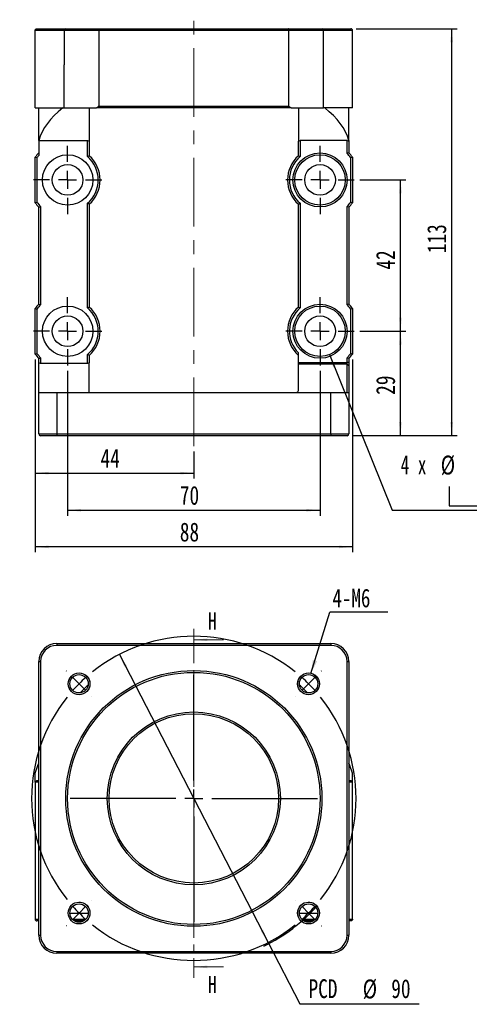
# Model space of a CAD drawing. Header units: millimetres. Extents: x 39 to 275, y -1 to 199.
# Tile 1 of 4: x 39 to 122, y 9 to 191. Entities that reach past the tile are written whole.
import ezdxf

# ---------------------------------------------------------------- set-up
doc = ezdxf.new("R2010")
doc.units = ezdxf.units.MM
doc.linetypes.add('CENTER', pattern=[10.16, 6.35, -1.27, 1.27, -1.27])
doc.linetypes.add('CENTERX2', pattern=[20.32, 12.7, -2.54, 2.54, -2.54])
doc.layers.add('FORMAT', color=7, linetype='Continuous')
doc.styles.add('SLDTEXTSTYLE0', font='TXT', dxfattribs={"width": 0.75})
doc.styles.add('SLDTEXTSTYLE1', font='TXT', dxfattribs={"width": 0.75, "bigfont": 'bigfont'})
doc.styles.add('SLDTEXTSTYLE4', font='TXT', dxfattribs={"width": 0.666667})
doc.dimstyles.new('SLDDIMSTYLE0', dxfattribs={"dimtxt": 3.5, "dimasz": 2.5, "dimexe": 0, "dimexo": 0.0625, "dimgap": 0.875, "dimtad": 0, "dimtih": 1, "dimtoh": 1, "dimdec": 1, "dimlfac": 1.5, "dimrnd": 1e-09, "dimzin": 12, "dimdsep": 46, "dimtxsty": 'SLDTEXTSTYLE0', "dimsah": 1, "dimcen": 0, "dimadec": 0, "dimazin": 3, "dimtfac": 1, "dimtdec": 1, "dimtmove": 0, "dimatfit": 3, "dimfxl": 0, "dimfrac": 2, "dimtolj": 1, "dimtzin": 12, "dimarcsym": 0})
doc.dimstyles.new('SLDDIMSTYLE1', dxfattribs={"dimtxt": 0.18, "dimasz": 2.5, "dimexe": 0, "dimexo": 0.0625, "dimgap": 0, "dimtad": 0, "dimtih": 1, "dimtoh": 1, "dimdec": 0, "dimrnd": 1e-09, "dimzin": 0, "dimdsep": 46, "dimtxsty": 'Standard', "dimsah": 1, "dimcen": 0.09, "dimadec": 0, "dimazin": 0, "dimtfac": 2.5, "dimtdec": 0, "dimtofl": 0, "dimtmove": 0, "dimatfit": 3, "dimfxl": 0, "dimfrac": 2, "dimtolj": 1, "dimtzin": 0, "dimarcsym": 0})
doc.dimstyles.new('SLDDIMSTYLE2', dxfattribs={"dimtxt": 3.5, "dimasz": 2.5, "dimexe": 0, "dimexo": 0.0625, "dimgap": 0.875, "dimtad": 1, "dimlfac": 1.5, "dimrnd": 1e-09, "dimzin": 12, "dimdsep": 46, "dimtxsty": 'SLDTEXTSTYLE0', "dimsah": 1, "dimcen": 0.09, "dimadec": 0, "dimazin": 3, "dimtfac": 1, "dimtofl": 0, "dimtmove": 0, "dimatfit": 3, "dimfxl": 0, "dimfrac": 2, "dimtolj": 1, "dimtzin": 12, "dimarcsym": 0})
doc.dimstyles.new('SLDDIMSTYLE6', dxfattribs={"dimtxt": 3.5, "dimasz": 2.5, "dimexe": 0, "dimexo": 0.0625, "dimgap": 0.875, "dimtad": 0, "dimtih": 1, "dimtoh": 1, "dimdec": 1, "dimlfac": 1.5, "dimrnd": 1e-09, "dimzin": 12, "dimdsep": 46, "dimtxsty": 'SLDTEXTSTYLE0', "dimsah": 1, "dimcen": 0, "dimadec": 0, "dimazin": 3, "dimtfac": 1, "dimtofl": 0, "dimtmove": 0, "dimatfit": 3, "dimfxl": 0, "dimfrac": 2, "dimtolj": 1, "dimtzin": 12, "dimarcsym": 0})

# ---------------------------------------------------------------- blocks, each defined once
blk = doc.blocks.new('_D')
at = {"layer": 'FORMAT', "color": 7}
for p, q in [((57.23, 73.68), (84.73, 20.35)), ((84.73, 20.35), (90.59, 8.98)), ((90.59, 8.98), (112.65, 8.98))]:
    blk.add_line(p, q, dxfattribs=at)
blk.add_arc((70.98, 47.01), 30.23, 295.3666, 319.0229, dxfattribs=at)
for points in [[(57.23, 73.68), (58.15, 71.34), (58.6, 71.57)], [(84.73, 20.35), (83.8, 22.69), (83.36, 22.46)]]:
    blk.add_solid(points, dxfattribs=at)
at = {"layer": 'FORMAT', "color": 7, "char_height": 3.5, "attachment_point": 1, "style": 'SLDTEXTSTYLE0'}
for s, insert in [('PCD', (92.18, 13.55)), ('%%c', (102.2, 13.5)), ('90', (107.48, 13.55))]:
    blk.add_mtext(s, dxfattribs=dict(at, insert=insert))
blk = doc.blocks.new('SW_NOTE_0')
at = {"layer": 'FORMAT', "color": 0}
blk.add_line((10.7, 0), (0, 0), dxfattribs=at)
at = {"layer": 'FORMAT', "color": 0, "insert": (0.47, 4.36), "char_height": 3.44, "attachment_point": 1, "style": 'SLDTEXTSTYLE0'}
blk.add_mtext('4-M6', dxfattribs=at)
blk = doc.blocks.new('SW_CENTERMARKSYMBOL_0')
at = {"layer": 'FORMAT', "color": 0}
for p, q in [((-44.78, 2.36), (-44.81, 2.38)), ((2.36, 2.36), (2.38, 2.38)), ((-42.43, 0), (-43.6, 1.18)), ((-21.21, -17.88), (-21.21, 1.67)), ((0, 0), (-1.18, -1.18)), ((0, 0), (1.18, 1.18)), ((-42.43, 0), (-41.25, -1.18)), ((-40.07, -2.36), (-40.05, -2.38)), ((-2.36, -2.36), (-2.38, -2.38)), ((-21.21, -21.21), (-21.21, -19.55)), ((-24.55, -21.21), (-44.09, -21.21)), ((-21.21, -21.21), (-22.88, -21.21)), ((-21.21, -21.21), (-21.21, -22.88)), ((-21.21, -21.21), (-19.55, -21.21)), ((-17.88, -21.21), (1.67, -21.21)), ((-21.21, -24.55), (-21.21, -44.09)), ((-40.07, -40.07), (-40.05, -40.05)), ((-2.36, -40.07), (-2.38, -40.05)), ((-42.43, -42.43), (-41.25, -41.25)), ((0, -42.43), (-1.18, -41.25)), ((-42.43, -42.43), (-43.6, -43.6)), ((0, -42.43), (1.18, -43.6)), ((-44.78, -44.78), (-44.81, -44.81)), ((2.36, -44.78), (2.38, -44.81))]:
    blk.add_line(p, q, dxfattribs=at)
for start, end in [(51.3662, 128.6338), (131.8169, 135), (45, 48.1831), (41.8169, 45), (135, 138.1831), (141.3662, 218.6338), (321.3662, 38.6338), (221.8169, 225), (315, 318.1831), (225, 228.1831), (311.8169, 315), (231.3662, 308.6338)]:
    blk.add_arc((-21.21, -21.21), 30, start, end, dxfattribs=at)
blk = doc.blocks.new('SW_SYMBOL_HOLE_SPOT')
at = {"layer": 'FORMAT', "color": 0}
for p, q in [((0, 875), (0, 75)), ((1600, 75), (1600, 875)), ((0, 75), (1600, 75))]:
    blk.add_line(p, q, dxfattribs=at)
blk = doc.blocks.new('_D_6')
at = {"layer": 'FORMAT'}
for p, q in [((96.05, 129.16), (107.63, 100.35)), ((107.63, 100.35), (149.62, 100.35))]:
    blk.add_line(p, q, dxfattribs=at)
blk.add_solid([(96.05, 129.16), (96.75, 126.75), (97.22, 126.93)], dxfattribs=at)
at = {"layer": 'FORMAT', "xscale": 0.004470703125, "yscale": 0.004470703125, "zscale": 0.004470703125}
blk.add_blockref('SW_SYMBOL_HOLE_SPOT', (118.18, 100.84), dxfattribs=at)
at = {"layer": 'FORMAT', "char_height": 3.5, "attachment_point": 1}
for s, insert, style in [('4 x', (109.22, 110.53), 'SLDTEXTSTYLE4'), ('%%c', (116.63, 110.47), 'SLDTEXTSTYLE0'), ('8.5 \\M+18AAE\\M+19153\\M+18AD1\\M+190FA', (123.22, 110.53), 'SLDTEXTSTYLE1'), ('%%c', (127.62, 104.86), 'SLDTEXTSTYLE0'), ('14', (134.22, 104.92), 'SLDTEXTSTYLE0')]:
    blk.add_mtext(s, dxfattribs=dict(at, insert=insert, style=style))
blk = doc.blocks.new('_D_7')
at = {"layer": 'FORMAT', "color": 7}
for p, q in [((101.65, 161.49), (110.18, 161.49)), ((109.18, 133.49), (109.18, 161.49)), ((101.65, 133.49), (110.18, 133.49))]:
    blk.add_line(p, q, dxfattribs=at)
for points in [[(109.18, 161.49), (108.93, 158.99), (109.43, 158.99)], [(109.18, 133.49), (109.43, 135.99), (108.93, 135.99)]]:
    blk.add_solid(points, dxfattribs=at)
at = {"layer": 'FORMAT', "color": 7, "insert": (104.67, 144.9), "char_height": 3.5, "attachment_point": 1, "rotation": 90, "style": 'SLDTEXTSTYLE0'}
blk.add_mtext('42', dxfattribs=at)
blk = doc.blocks.new('_D_8')
at = {"layer": 'FORMAT', "color": 7}
for p, q in [((47.65, 126.16), (47.65, 99.35)), ((94.31, 126.16), (94.31, 99.35)), ((47.65, 100.35), (94.31, 100.35))]:
    blk.add_line(p, q, dxfattribs=at)
for points in [[(47.65, 100.35), (50.15, 100.1), (50.15, 100.6)], [(94.31, 100.35), (91.81, 100.6), (91.81, 100.1)]]:
    blk.add_solid(points, dxfattribs=at)
at = {"layer": 'FORMAT', "color": 7, "insert": (68.39, 104.86), "char_height": 3.5, "attachment_point": 1, "style": 'SLDTEXTSTYLE0'}
blk.add_mtext('70', dxfattribs=at)
blk = doc.blocks.new('_D_9')
at = {"layer": 'FORMAT', "color": 7}
for p, q in [((41.65, 128.27), (41.65, 106.22)), ((70.98, 111.22), (70.98, 106.22)), ((41.65, 107.22), (70.98, 107.22))]:
    blk.add_line(p, q, dxfattribs=at)
for points in [[(41.65, 107.22), (44.15, 106.97), (44.15, 107.47)], [(70.98, 107.22), (68.48, 107.47), (68.48, 106.97)]]:
    blk.add_solid(points, dxfattribs=at)
at = {"layer": 'FORMAT', "color": 7, "insert": (53.73, 111.73), "char_height": 3.5, "attachment_point": 1, "style": 'SLDTEXTSTYLE0'}
blk.add_mtext('44', dxfattribs=at)
blk = doc.blocks.new('_D_10')
at = {"layer": 'FORMAT', "color": 7}
for p, q in [((41.65, 128.27), (41.65, 92.57)), ((100.31, 128.27), (100.31, 92.57)), ((100.31, 93.57), (41.65, 93.57))]:
    blk.add_line(p, q, dxfattribs=at)
for points in [[(41.65, 93.57), (44.15, 93.32), (44.15, 93.82)], [(100.31, 93.57), (97.81, 93.82), (97.81, 93.32)]]:
    blk.add_solid(points, dxfattribs=at)
at = {"layer": 'FORMAT', "color": 7, "insert": (68.39, 98.08), "char_height": 3.5, "attachment_point": 1, "style": 'SLDTEXTSTYLE0'}
blk.add_mtext('88', dxfattribs=at)
blk = doc.blocks.new('_D_11')
at = {"layer": 'FORMAT', "color": 7}
for p, q in [((101.65, 133.49), (110.18, 133.49)), ((109.18, 114.16), (109.18, 133.49)), ((100.31, 114.16), (110.18, 114.16))]:
    blk.add_line(p, q, dxfattribs=at)
for points in [[(109.18, 133.49), (108.93, 130.99), (109.43, 130.99)], [(109.18, 114.16), (109.43, 116.66), (108.93, 116.66)]]:
    blk.add_solid(points, dxfattribs=at)
at = {"layer": 'FORMAT', "color": 7, "insert": (104.67, 121.72), "char_height": 3.5, "attachment_point": 1, "rotation": 90, "style": 'SLDTEXTSTYLE0'}
blk.add_mtext('29', dxfattribs=at)
blk = doc.blocks.new('_D_12')
at = {"layer": 'FORMAT', "color": 7}
for p, q in [((100.98, 189.49), (119.65, 189.49)), ((118.65, 114.16), (118.65, 189.49)), ((100.31, 114.16), (119.65, 114.16))]:
    blk.add_line(p, q, dxfattribs=at)
for points in [[(118.65, 189.49), (118.4, 186.99), (118.9, 186.99)], [(118.65, 114.16), (118.9, 116.66), (118.4, 116.66)]]:
    blk.add_solid(points, dxfattribs=at)
at = {"layer": 'FORMAT', "color": 7, "insert": (114.13, 147.94), "char_height": 3.5, "attachment_point": 1, "rotation": 90, "style": 'SLDTEXTSTYLE0'}
blk.add_mtext('113', dxfattribs=at)
blk = doc.blocks.new('SW_CENTERMARKSYMBOL_1')
at = {"layer": 'FORMAT', "color": 0}
for p, q in [((0, 3.33), (0, 6.33)), ((-3.33, 0), (-6.33, 0)), ((0, 0), (-1.67, 0)), ((0, 0), (0, 1.67)), ((0, 0), (0, -1.67)), ((0, 0), (1.67, 0)), ((3.33, 0), (6.33, 0)), ((0, -3.33), (0, -6.33))]:
    blk.add_line(p, q, dxfattribs=at)
blk = doc.blocks.new('SW_CENTERMARKSYMBOL_2')
at = {"layer": 'FORMAT', "color": 0}
for p, q in [((0, 3.33), (0, 6.33)), ((-3.33, 0), (-6.33, 0)), ((0, 0), (-1.67, 0)), ((0, 0), (0, 1.67)), ((0, 0), (0, -1.67)), ((0, 0), (1.67, 0)), ((3.33, 0), (6.33, 0)), ((0, -3.33), (0, -6.33))]:
    blk.add_line(p, q, dxfattribs=at)
blk = doc.blocks.new('SW_CENTERMARKSYMBOL_3')
at = {"layer": 'FORMAT', "color": 0}
for p, q in [((0, 3.33), (0, 6.33)), ((-3.33, 0), (-6.33, 0)), ((0, 0), (-1.67, 0)), ((0, 0), (0, 1.67)), ((0, 0), (0, -1.67)), ((0, 0), (1.67, 0)), ((3.33, 0), (6.33, 0)), ((0, -3.33), (0, -6.33))]:
    blk.add_line(p, q, dxfattribs=at)
blk = doc.blocks.new('SW_CENTERMARKSYMBOL_4')
at = {"layer": 'FORMAT', "color": 0}
for p, q in [((0, 3.33), (0, 6.33)), ((-3.33, 0), (-6.33, 0)), ((0, 0), (-1.67, 0)), ((0, 0), (0, 1.67)), ((0, 0), (0, -1.67)), ((0, 0), (1.67, 0)), ((3.33, 0), (6.33, 0)), ((0, -3.33), (0, -6.33))]:
    blk.add_line(p, q, dxfattribs=at)

msp = doc.modelspace()

# ---------------------------------------------------------------- linework, layer by layer
at = {"color": 7, "linetype": 'Continuous', "lineweight": 25}
for p, q in [((41.6458, 174.8239), (41.6458, 189.1572)), ((46.9791, 189.1572), (41.6458, 189.1572)), ((41.9791, 189.4906), (47.2582, 189.4906)), ((53.4292, 189.1572), (46.9791, 189.1572)), ((46.9791, 189.1572), (46.9791, 182.8239)), ((47.2582, 189.4906), (53.5435, 189.4906)), ((53.4292, 189.1572), (53.4292, 175.1572)), ((88.529, 189.1572), (53.4292, 189.1572)), ((53.5435, 189.4906), (88.4147, 189.4906)), ((88.4147, 189.4906), (94.7, 189.4906)), ((94.9791, 189.1572), (88.529, 189.1572)), ((88.529, 175.1572), (88.529, 189.1572)), ((94.7, 189.4906), (99.9791, 189.4906)), ((94.9791, 182.8239), (94.9791, 189.1572)), ((100.3124, 189.1572), (94.9791, 189.1572)), ((100.3124, 174.8239), (100.3124, 189.1572)), ((46.9791, 182.8239), (46.9788, 182.8239)), ((46.9788, 174.8239), (46.9788, 182.8239)), ((46.9791, 174.8239), (46.9791, 182.8239)), ((94.9791, 174.8239), (94.9791, 182.8239)), ((94.9793, 182.8239), (94.9791, 182.8239)), ((94.9793, 174.8239), (94.9793, 182.8239)), ((53.4292, 175.1572), (88.529, 175.1572)), ((41.6458, 174.8239), (46.9788, 174.8239)), ((42.3124, 168.8239), (42.3124, 174.8239)), ((46.9788, 174.8239), (46.9791, 174.8239)), ((46.9791, 174.8239), (53.0069, 174.8239)), ((51.6458, 174.8239), (51.6458, 168.6572)), ((88.9513, 174.8239), (53.0069, 174.8239)), ((88.9513, 174.8239), (94.9791, 174.8239)), ((90.3124, 174.8239), (90.3124, 168.6572)), ((94.9791, 174.8239), (94.9793, 174.8239)), ((100.3124, 174.8239), (94.9793, 174.8239)), ((99.6458, 168.8239), (99.6458, 174.8239)), ((42.3124, 168.8239), (51.3124, 168.8239)), ((42.3124, 168.8239), (42.3124, 166.0244)), ((51.3124, 168.8239), (51.6458, 168.6572)), ((51.3124, 165.8111), (51.3124, 168.8239)), ((51.6458, 168.6572), (51.6458, 165.9627)), ((90.3124, 168.6572), (90.6458, 168.8239)), ((90.3124, 165.9627), (90.3124, 168.6572)), ((99.3124, 168.8239), (90.6458, 168.8239)), ((90.6458, 168.8239), (90.6458, 165.8111)), ((99.3124, 168.8239), (99.6458, 168.6572)), ((99.3124, 166.3895), (99.3124, 168.8239)), ((99.6458, 168.8239), (99.6458, 168.6572)), ((99.6458, 168.6572), (99.6458, 166.5238)), ((41.6458, 157.2742), (41.6458, 165.7069)), ((41.9791, 165.6002), (41.9791, 157.381)), ((99.9791, 157.381), (99.9791, 165.6002)), ((100.3124, 165.7069), (100.3124, 157.2742)), ((51.3124, 137.8111), (51.3124, 157.1701)), ((51.6458, 157.0184), (51.6458, 137.9627)), ((90.3124, 137.9627), (90.3124, 157.0184)), ((90.6458, 157.1701), (90.6458, 137.8111)), ((42.3124, 138.5238), (42.3124, 156.4573)), ((42.6458, 156.5916), (42.6458, 138.3895)), ((99.3124, 138.3895), (99.3124, 156.5916)), ((99.6458, 156.4573), (99.6458, 138.5238)), ((41.6458, 129.2742), (41.6458, 137.7069)), ((41.9791, 137.6002), (41.9791, 129.381)), ((99.9791, 129.381), (99.9791, 137.6002)), ((100.3124, 137.7069), (100.3124, 129.2742)), ((90.3124, 127.724), (90.3124, 129.4767)), ((42.3124, 127.6118), (42.3124, 128.4573)), ((42.6458, 127.4906), (42.3124, 127.6118)), ((42.3124, 122.1773), (42.3124, 127.6118)), ((42.6458, 128.5916), (42.6458, 127.4906)), ((51.3124, 127.4906), (51.3124, 129.1701)), ((51.6458, 127.6118), (51.3124, 127.4906)), ((51.6458, 129.0184), (51.6458, 127.6118)), ((51.6458, 122.1773), (51.6458, 127.6118)), ((90.3124, 127.724), (99.3124, 127.724)), ((90.3124, 127.4108), (90.3124, 127.724)), ((99.3124, 127.724), (99.3124, 128.5916)), ((99.3124, 127.4108), (99.3124, 127.724)), ((99.6458, 127.724), (99.3124, 127.724)), ((99.6458, 128.4573), (99.6458, 127.724)), ((99.6458, 127.724), (99.6458, 127.0975)), ((51.3124, 127.4906), (42.6458, 127.4906)), ((90.3124, 122.4906), (90.3124, 127.4108)), ((99.3124, 127.4108), (90.3124, 127.4108)), ((99.3124, 122.1572), (99.3124, 127.4108)), ((99.6458, 127.0975), (99.3124, 127.4108)), ((99.6458, 127.0975), (99.6458, 122.1572)), ((42.3124, 122.1773), (51.6458, 122.1773)), ((42.3124, 122.1572), (42.3124, 122.1773)), ((42.3124, 114.4906), (42.3124, 122.1572)), ((42.3124, 122.1572), (45.6458, 122.1572)), ((45.6458, 122.1572), (45.6458, 114.4906)), ((45.6458, 122.1572), (96.3124, 122.1572)), ((51.6458, 122.1773), (51.6458, 122.1572)), ((96.3124, 114.4906), (96.3124, 122.1572)), ((96.3124, 122.1572), (99.6458, 122.1572)), ((99.6458, 122.1572), (99.6458, 114.4906)), ((42.3124, 114.4906), (45.6458, 114.4906)), ((45.6458, 114.1572), (42.6458, 114.1572)), ((45.6458, 114.4906), (96.3124, 114.4906)), ((45.6458, 114.4906), (45.6458, 114.1572)), ((96.3124, 114.1572), (45.6458, 114.1572)), ((96.3124, 114.4906), (99.6458, 114.4906)), ((96.3124, 114.4906), (96.3124, 114.1572)), ((99.3124, 114.1572), (96.3124, 114.1572)), ((45.6458, 75.6815), (96.3124, 75.6815)), ((45.6458, 75.6815), (45.6458, 75.3482)), ((96.3124, 75.3482), (45.6458, 75.3482)), ((96.3124, 75.6815), (96.3124, 75.3482)), ((42.3124, 72.3482), (42.6458, 72.3482)), ((42.3124, 21.6815), (42.3124, 72.3482)), ((42.6458, 72.3482), (42.6458, 21.6815)), ((99.3124, 72.3482), (99.6458, 72.3482)), ((99.3124, 21.6815), (99.3124, 72.3482)), ((99.6458, 72.3482), (99.6458, 21.6815)), ((41.6458, 50.0149), (41.6458, 51.6815)), ((100.3124, 50.0149), (100.3124, 51.6815)), ((42.3124, 50.0149), (41.6458, 50.0149)), ((41.6458, 50.0149), (41.6458, 24.6815)), ((41.9791, 50.3482), (42.3124, 50.3482)), ((99.6458, 50.3482), (99.9791, 50.3482)), ((100.3124, 50.0149), (99.6458, 50.0149)), ((100.3124, 24.6815), (100.3124, 50.0149)), ((41.6458, 24.6815), (42.3124, 24.6815)), ((42.3124, 24.3482), (41.9791, 24.3482)), ((50.6476, 24.3482), (48.8842, 24.3482)), ((93.074, 24.3482), (91.3106, 24.3482)), ((99.6458, 24.6815), (100.3124, 24.6815)), ((99.9791, 24.3482), (99.6458, 24.3482)), ((42.3124, 21.6815), (42.6458, 21.6815)), ((99.3124, 21.6815), (99.6458, 21.6815)), ((45.6458, 18.6815), (96.3124, 18.6815)), ((45.6458, 18.6815), (45.6458, 18.3482)), ((96.3124, 18.3482), (45.6458, 18.3482)), ((96.3124, 18.6815), (96.3124, 18.3482))]:
    msp.add_line(p, q, dxfattribs=at)
at = {"color": 7, "linetype": 'CENTER', "lineweight": 18}
msp.add_line((70.9791, 78.3843), (70.9791, 13.8267), dxfattribs=at)
at = {"color": 7, "linetype": 'Continuous', "lineweight": 18}
for p, q in [((76.4791, 76.3843), (70.9791, 76.3843)), ((76.4791, 15.8267), (70.9791, 15.8267))]:
    msp.add_line(p, q, dxfattribs=at)
at = {"color": 8, "linetype": 'Continuous', "lineweight": 25}
for p, q in [((48.4871, 24.6815), (51.0447, 24.6815)), ((90.9135, 24.6815), (93.4711, 24.6815))]:
    msp.add_line(p, q, dxfattribs=at)
at = {"color": 7, "linetype": 'Continuous', "lineweight": 25, "flags": 128}
for points in [[(41.6458, 51.6815), (42.1563, 53.1274), (42.3124, 53.5421)], [(100.3124, 51.6815), (99.8019, 53.1274), (99.6458, 53.5421)]]:
    msp.add_lwpolyline(points, dxfattribs=at)
at = {"color": 7, "linetype": 'Continuous', "lineweight": 25}
for centre, radius in [((47.6458, 161.4906), 4.6667), ((94.3124, 161.4906), 5), ((94.3124, 161.4906), 4.6667), ((47.6458, 161.4906), 2.8333), ((94.3124, 161.4906), 2.8333), ((47.6458, 133.4906), 4.6667), ((94.3124, 133.4906), 5), ((94.3124, 133.4906), 4.6667), ((47.6458, 133.4906), 2.8333), ((94.3124, 133.4906), 2.8333), ((70.9791, 47.0149), 23.6667), ((70.9791, 47.0149), 23.3333), ((49.7659, 68.2281), 2.0167), ((49.7659, 68.2281), 1.7), ((92.1923, 68.2281), 2.0167), ((92.1923, 68.2281), 1.7), ((70.9791, 47.0149), 16), ((70.9791, 47.0149), 15.6667), ((49.7659, 25.8017), 2.0167), ((49.7659, 25.8017), 1.7), ((92.1923, 25.8017), 2.0167), ((92.1923, 25.8017), 1.7)]:
    msp.add_circle(centre, radius, dxfattribs=at)
for centre, radius, start, end in [((47.2879, 189.1822), 0.3098, 95.513276, 184.614238), ((94.6702, 189.1822), 0.3098, 355.385959, 84.486527), ((70.9791, 152.4906), 28.6667, 127.749242, 128.824517), ((70.9791, 152.4906), 28.6667, 51.175483, 52.250758), ((47.6458, 161.4906), 7.3333, 136.658242, 144.903199), ((47.6458, 161.4906), 7, 139.632406, 144.049432), ((47.6458, 161.4906), 6, 311.810315, 48.189685), ((94.3124, 161.4906), 6, 131.810315, 228.189685), ((94.3124, 161.4906), 7, 35.950568, 44.415309), ((94.3124, 161.4906), 7.3333, 35.096801, 43.341758), ((47.6458, 161.4906), 5.6667, 310.320215, 49.679785), ((94.3124, 161.4906), 5.6667, 130.320215, 229.679785), ((47.6458, 161.4906), 7.3333, 215.096801, 223.341758), ((47.6458, 161.4906), 7, 215.950568, 224.415309), ((94.3124, 161.4906), 7, 315.584691, 324.049432), ((94.3124, 161.4906), 7.3333, 316.658242, 324.903199), ((47.6458, 133.4906), 7.3333, 136.658242, 144.903199), ((94.3124, 133.4906), 7.3333, 35.096801, 43.341758), ((47.6458, 133.4906), 7, 135.584691, 144.049432), ((47.6458, 133.4906), 5.6667, 310.320215, 49.679785), ((47.6458, 133.4906), 6, 311.810315, 48.189685), ((94.3124, 133.4906), 6, 131.810315, 228.189685), ((94.3124, 133.4906), 5.6667, 130.320215, 225.099128), ((94.3124, 133.4906), 7, 35.950568, 44.415309), ((47.6458, 133.4906), 7.3333, 215.096801, 223.341758), ((47.6458, 133.4906), 7, 215.950568, 224.415309), ((94.3124, 133.4906), 7, 315.584691, 324.049432), ((94.3124, 133.4906), 7.3333, 316.658242, 324.903199), ((89.9791, 122.4906), 0.3333, 270, 0), ((42.6458, 114.4906), 0.3333, 180, 270), ((99.3124, 114.4906), 0.3333, 270, 0), ((45.6458, 72.3482), 3.3333, 90, 180), ((45.6458, 72.3482), 3, 90, 180), ((96.3124, 72.3482), 3.3333, 0, 90), ((96.3124, 72.3482), 3, 0, 90), ((70.9791, 47.0149), 28.6667, 132.939405, 137.060595), ((70.9791, 47.0149), 28.6667, 42.939405, 47.060595), ((45.6458, 21.6815), 3.3333, 180, 270), ((45.6458, 21.6815), 3, 180, 270), ((96.3124, 21.6815), 3, 270, 0), ((96.3124, 21.6815), 3.3333, 270, 0)]:
    msp.add_arc(centre, radius, start, end, dxfattribs=at)
at = {"color": 7, "linetype": 'Continuous', "lineweight": 18}
for centre in [(49.7659, 68.2281), (92.1923, 68.2281), (49.7659, 25.8017), (92.1923, 25.8017)]:
    msp.add_arc(centre, 2, 255, 195, dxfattribs=at)
at = {"color": 7, "linetype": 'Continuous', "lineweight": 25}
for centre, start_param, end_param in [((72.6147, 166.623), 2.57631622, 2.99734068), ((69.3435, 166.623), 0.14425197, 0.56527643)]:
    msp.add_ellipse(centre, major_axis=(30.6203, 0), ratio=0.5, start_param=start_param, end_param=end_param, dxfattribs=at)
for points, knots in [([(41.6458, 189.1572), (41.6458, 189.2459), (41.6825, 189.3324), (41.8057, 189.4549), (41.8929, 189.4906), (41.9791, 189.4906)], [0, 0, 0, 0, 0.5, 0.5, 1, 1, 1, 1]), ([(53.4292, 189.1572), (53.4292, 189.2478), (53.4424, 189.3356), (53.485, 189.4567), (53.5144, 189.4906), (53.5435, 189.4906)], [0, 0, 0, 0, 0.5, 0.5, 1, 1, 1, 1]), ([(88.529, 189.1572), (88.529, 189.2478), (88.5158, 189.3356), (88.4732, 189.4567), (88.4437, 189.4906), (88.4147, 189.4906)], [0, 0, 0, 0, 0.5, 0.5, 1, 1, 1, 1]), ([(100.3124, 189.1572), (100.3124, 189.2459), (100.2757, 189.3324), (100.1525, 189.4549), (100.0653, 189.4906), (99.9791, 189.4906)], [0, 0, 0, 0, 0.5, 0.5, 1, 1, 1, 1]), ([(51.3124, 25.6815), (51.0455, 25.6815), (50.7785, 25.6815), (50.377, 25.6815), (50.2432, 25.6815), (50.0402, 25.6815), (49.9724, 25.6815), (49.8661, 25.6815), (49.8293, 25.6815), (49.7526, 25.6815), (49.7133, 25.6815), (49.6398, 25.6815), (49.6051, 25.6815), (49.5363, 25.6815), (49.5023, 25.6815), (49.4009, 25.6815), (49.3339, 25.6815), (49.1334, 25.6815), (49.0004, 25.6815), (48.6013, 25.6815), (48.3357, 25.6815), (48.0701, 25.6815)], [0, 0, 0, 0, 0.25, 0.25, 0.375, 0.375, 0.4375, 0.4375, 0.46875, 0.46875, 0.5, 0.5, 0.53125, 0.53125, 0.5625, 0.5625, 0.625, 0.625, 0.75, 0.75, 1, 1, 1, 1]), ([(93.888, 25.6815), (93.6087, 25.6815), (93.3293, 25.6815), (92.9095, 25.6815), (92.7695, 25.6815), (92.5581, 25.6815), (92.4876, 25.6815), (92.3796, 25.6815), (92.3433, 25.6815), (92.2681, 25.6815), (92.2287, 25.6815), (92.1468, 25.6815), (92.1076, 25.6815), (92.033, 25.6815), (91.997, 25.6815), (91.8899, 25.6815), (91.8197, 25.6815), (91.6094, 25.6815), (91.4702, 25.6815), (91.0525, 25.6815), (90.7745, 25.6815), (90.4965, 25.6815)], [0, 0, 0, 0, 0.25, 0.25, 0.375, 0.375, 0.4375, 0.4375, 0.46875, 0.46875, 0.5, 0.5, 0.53125, 0.53125, 0.5625, 0.5625, 0.625, 0.625, 0.75, 0.75, 1, 1, 1, 1]), ([(41.6458, 24.6815), (41.6458, 24.5913), (41.6841, 24.5037), (41.8084, 24.3824), (41.8944, 24.3482), (41.9791, 24.3482)], [0, 0, 0, 0, 0.5, 0.5, 1, 1, 1, 1]), ([(100.3124, 24.6815), (100.3124, 24.5913), (100.2741, 24.5037), (100.1498, 24.3824), (100.0637, 24.3482), (99.9791, 24.3482)], [0, 0, 0, 0, 0.5, 0.5, 1, 1, 1, 1])]:
    msp.add_open_spline(points, degree=3, knots=knots, dxfattribs=at)
for points in [[(51.6458, 165.9627), (51.5345, 165.9129), (51.4233, 165.8624), (51.3124, 165.8111)], [(90.3124, 165.9627), (90.4237, 165.9129), (90.5348, 165.8624), (90.6458, 165.8111)], [(99.6458, 166.5238), (99.5345, 166.4796), (99.4234, 166.4349), (99.3124, 166.3895)], [(41.9791, 165.6002), (41.868, 165.6362), (41.7569, 165.6718), (41.6458, 165.7069)], [(100.3124, 165.7069), (100.2012, 165.6718), (100.0901, 165.6362), (99.9791, 165.6002)], [(41.6458, 157.2742), (41.7569, 157.3094), (41.868, 157.3449), (41.9791, 157.381)], [(51.6458, 157.0184), (51.5345, 157.0682), (51.4233, 157.1187), (51.3124, 157.1701)], [(90.3124, 157.0184), (90.4237, 157.0682), (90.5348, 157.1187), (90.6458, 157.1701)], [(100.3124, 157.2742), (100.2012, 157.3094), (100.0901, 157.3449), (99.9791, 157.381)], [(42.3124, 156.4573), (42.4236, 156.5015), (42.5348, 156.5463), (42.6458, 156.5916)], [(99.6458, 156.4573), (99.5345, 156.5015), (99.4234, 156.5463), (99.3124, 156.5916)], [(42.3124, 138.5238), (42.4236, 138.4796), (42.5348, 138.4349), (42.6458, 138.3895)], [(99.6458, 138.5238), (99.5345, 138.4796), (99.4234, 138.4349), (99.3124, 138.3895)], [(41.6458, 137.7069), (41.7569, 137.6718), (41.868, 137.6362), (41.9791, 137.6002)], [(51.6458, 137.9627), (51.5345, 137.9129), (51.4233, 137.8624), (51.3124, 137.8111)], [(90.3124, 137.9627), (90.4237, 137.9129), (90.5348, 137.8624), (90.6458, 137.8111)], [(100.3124, 137.7069), (100.2012, 137.6718), (100.0901, 137.6362), (99.9791, 137.6002)], [(41.6458, 129.2742), (41.7569, 129.3094), (41.868, 129.3449), (41.9791, 129.381)], [(42.3124, 128.4573), (42.4236, 128.5015), (42.5348, 128.5463), (42.6458, 128.5916)], [(51.3124, 129.1701), (51.4233, 129.1187), (51.5345, 129.0682), (51.6458, 129.0184)], [(99.6458, 128.4573), (99.5345, 128.5015), (99.4234, 128.5463), (99.3124, 128.5916)], [(100.3124, 129.2742), (100.2012, 129.3094), (100.0901, 129.3449), (99.9791, 129.381)], [(41.6458, 50.0149), (41.7569, 50.1261), (41.868, 50.2372), (41.9791, 50.3482)], [(100.3124, 50.0149), (100.2012, 50.1261), (100.0901, 50.2372), (99.9791, 50.3482)], [(51.4638, 25.7179), (51.416, 25.6935), (51.3644, 25.6815), (51.3124, 25.6815)]]:
    msp.add_open_spline(points, degree=3, dxfattribs=at)
at = {"color": 7, "linetype": 'Continuous', "lineweight": 18}
for points in [[(70.9791, 76.3843), (73.4791, 76.1343), (73.4791, 76.6343)], [(70.9791, 15.8267), (73.4791, 15.5767), (73.4791, 16.0767)]]:
    msp.add_solid(points, dxfattribs=at)
at = {"layer": 'FORMAT', "color": 7, "linetype": 'CENTERX2', "lineweight": 18}
msp.add_line((70.9791, 112.2174), (70.9791, 191.1572), dxfattribs=at)

# ---------------------------------------------------------------- block references
at = {"layer": 'FORMAT', "color": 7}
for name, p in [('SW_CENTERMARKSYMBOL_4', (47.6458, 161.4906)), ('SW_CENTERMARKSYMBOL_1', (94.3124, 161.4906)), ('SW_CENTERMARKSYMBOL_3', (47.6458, 133.4906)), ('SW_CENTERMARKSYMBOL_2', (94.3124, 133.4906)), ('SW_NOTE_0', (96.1346, 81.4716)), ('SW_CENTERMARKSYMBOL_0', (92.1923, 68.2281))]:
    msp.add_blockref(name, p, dxfattribs=at)

# ---------------------------------------------------------------- texts
at = {"color": 7, "linetype": 'Continuous', "char_height": 3.175, "attachment_point": 1, "style": 'SLDTEXTSTYLE0'}
for insert in [(73.5879, 81.4278), (73.5879, 14.1472)]:
    msp.add_mtext('H', dxfattribs=dict(at, insert=insert))

# ---------------------------------------------------------------- dimensions: what is measured, and where the dimension line sits
at = {"layer": 'FORMAT', "color": 7}
for base, p1, p2, angle, picture, middle in [((118.6457, 189.4906), (99.3124, 114.1572), (99.9791, 189.4906), 90, '_D_12', (118.6457, 151.8239)), ((109.1808, 161.4906), (100.6458, 133.4906), (100.6458, 161.4906), 90, '_D_7', (109.1808, 147.4906)), ((109.1808, 133.4906), (99.3124, 114.1572), (100.6458, 133.4906), 90, '_D_11', (109.1808, 124.3033)), ((94.3124, 100.3517), (47.6458, 127.1572), (94.3124, 127.1572), 0, '_D_8', (70.9791, 100.3517))]:
    dim = msp.add_linear_dim(base=base, p1=p1, p2=p2, angle=angle, dimstyle='SLDDIMSTYLE2', dxfattribs=at)
    dim.commit()
    dim.dimension.update_dxf_attribs({"geometry": picture, "text_midpoint": middle, "dimtype": 160})
at = {"layer": 'FORMAT'}
dim = msp.add_diameter_dim_2p(p1=(92.5726, 137.8208), p2=(96.0523, 129.1604), text='4 x <> 完全貫穿\\P{\\fGDT;v}%%c 14 \\P', dimstyle='SLDDIMSTYLE6', dxfattribs=at)
dim.commit()
dim.dimension.update_dxf_attribs({"geometry": '_D_6', "text_midpoint": (129.4199, 105.9614), "dimtype": 163})
at = {"layer": 'FORMAT', "color": 7}
for base, p1, p2, picture, middle in [((70.9791, 107.2228), (41.6458, 129.2742), (70.9791, 112.2174), '_D_9', (56.3124, 107.2228)), ((41.6458, 93.5656), (100.3124, 129.2742), (41.6458, 129.2742), '_D_10', (70.9791, 93.5656))]:
    dim = msp.add_linear_dim(base=base, p1=p1, p2=p2, dimstyle='SLDDIMSTYLE2', dxfattribs=at)
    dim.commit()
    dim.dimension.update_dxf_attribs({"geometry": picture, "text_midpoint": middle, "dimtype": 160})
dim = msp.add_diameter_dim_2p(p1=(84.7273, 20.3505), p2=(57.2309, 73.6792), text='PCD<>', dimstyle='SLDDIMSTYLE0', dxfattribs=at)
dim.commit()
dim.dimension.update_dxf_attribs({"geometry": '_D', "text_midpoint": (102.4125, 11.789), "dimtype": 163})

# ---------------------------------------------------------------- leaders
msp.add_leader([(92.6379, 70.1431), (96.1346, 81.4716)], dimstyle='SLDDIMSTYLE1', dxfattribs=at)

doc.saveas('drawing.dxf')
